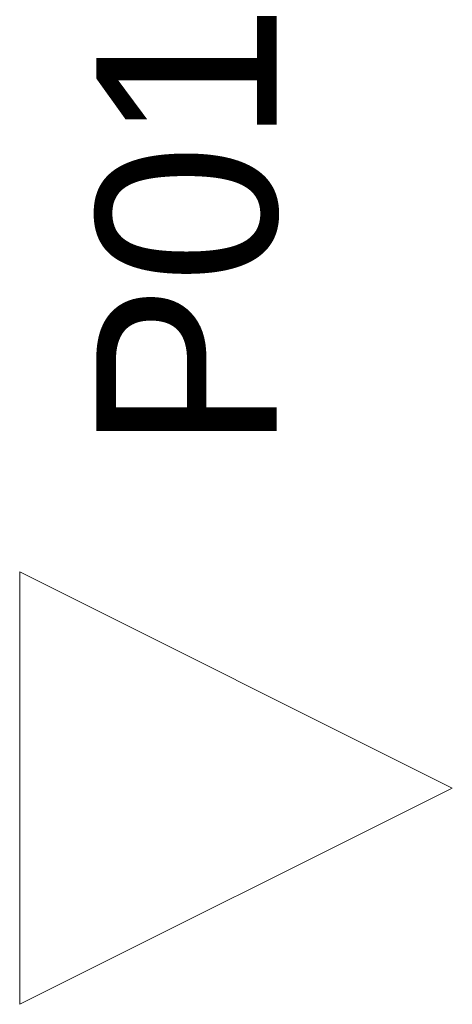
# Model space of a CAD drawing. Header units: millimetres. Extents: x -18817 to 40080, y -46645 to 15073.
# Tile 2 of 4: x -18817 to -18517, y -13245 to -12562. Entities that reach past the tile are written whole.
import ezdxf

# ---------------------------------------------------------------- set-up
doc = ezdxf.new("R2010")
doc.units = ezdxf.units.MM
doc.header["$MEASUREMENT"] = 0
doc.set_wipeout_variables(frame=1)
doc.linetypes.add('Wipeout_Contour', pattern=[1000, 0, -1000])
doc.layers.add('13_Značky.pohledy', color=7, linetype='Continuous')
doc.styles.add('GENEROVANÝ_STYL_4', font='arial.ttf')

msp = doc.modelspace()

# ---------------------------------------------------------------- texts
at = {"layer": '13_Značky.pohledy', "color": 144, "lineweight": 18, "true_color": 0x0077b0, "insert": (-18637.04, -12551.19), "char_height": 125, "attachment_point": 9, "rotation": 90, "style": 'GENEROVANÝ_STYL_4'}
msp.add_mtext('\\A1;\\pt0;P01', dxfattribs=at)

# ---------------------------------------------------------------- wipeouts: each hides what was drawn before it
at = {"color": 254, "linetype": 'Wipeout_Contour', "lineweight": 0, "ltscale": 68530.065575}
msp.add_wipeout([(-18816.96, -12945.19), (-18816.96, -13245.19), (-18516.96, -13095.19)], dxfattribs=at).dxf.layer = '13_Značky.pohledy'

# ---------------------------------------------------------------- next in the draw order: linework, layer by layer
at = {"layer": '13_Značky.pohledy', "color": 144, "linetype": 'Continuous', "lineweight": 13, "true_color": 0x0077b0, "flags": 128}
msp.add_lwpolyline([(-18816.96, -12945.19), (-18816.96, -13245.19), (-18516.96, -13095.19)], close=True, dxfattribs=at)

doc.saveas('drawing.dxf')
